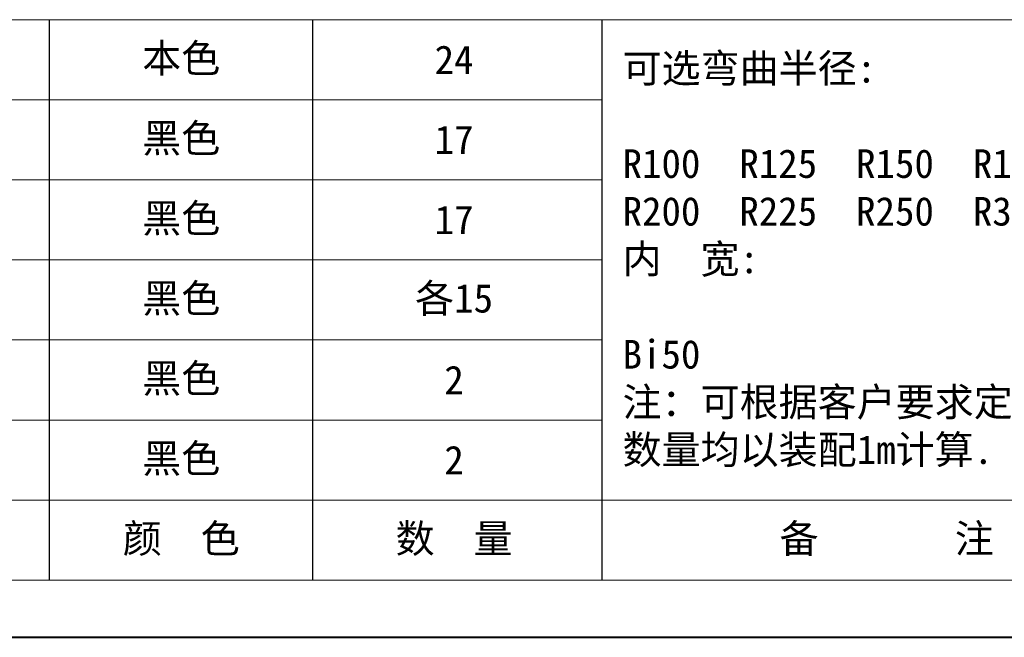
# Model space of a CAD drawing. Header units: millimetres. Extents: x 4016 to 5477, y 50 to 1083.
# Tile 6 of 42: x 4503 to 4803, y 50 to 238. Entities that reach past the tile are written whole.
import ezdxf

# ---------------------------------------------------------------- set-up
doc = ezdxf.new("R2010")
doc.units = ezdxf.units.MM
doc.layers.add('标注线', color=7, linetype='Continuous', lineweight=15)
doc.styles.add('样式 6', font='仿宋_GB2312.ttf')

msp = doc.modelspace()

# ---------------------------------------------------------------- linework, layer by layer
at = {"color": 7, "lineweight": 15}
for p, q in [((4103.162, 237.981), (4680.485, 237.981)), ((4103.162, 213.634), (4680.485, 213.634)), ((4103.162, 189.287), (4680.485, 189.287)), ((4103.162, 164.94), (4680.485, 164.94)), ((4103.162, 140.592), (4680.485, 140.592)), ((4103.162, 116.245), (4680.485, 116.245)), ((4103.162, 91.898), (4833.576, 91.898))]:
    msp.add_line(p, q, dxfattribs=at)
at = {"color": 7}
for p, q in [((4512.499, 67.551), (4512.499, 237.981)), ((4592.518, 67.551), (4592.518, 237.981)), ((4680.485, 67.551), (4680.485, 237.981))]:
    msp.add_line(p, q, dxfattribs=at)
at = {"color": 7, "lineweight": 13}
for p, q in [((4680.485, 237.981), (5459.645, 237.981)), ((4103.162, 67.551), (4833.576, 67.551))]:
    msp.add_line(p, q, dxfattribs=at)
at = {"color": 7, "lineweight": 40}
msp.add_line((4016.208, 50.16), (5477.036, 50.16), dxfattribs=at)

# ---------------------------------------------------------------- texts
at = {"layer": '标注线', "color": 7, "lineweight": 18, "char_height": 6.26069, "style": '样式 6'}
for s, insert, width, attachment_point in [('{\\H1.389x;本色}', (4552.539, 225.807), 41.73793, 5), ('{\\H1.389x;24}', (4635.478, 225.807), 41.73793, 5), ('{\\H1.389x;可选弯曲半径:\\P\\PR100  R125  R150  R175 \\PR200  R225  R250  R300\\P内  宽:\\P\\PBi50\\P注：可根据客户要求定制,\\P数量均以装配1m计算.}', (4686.705, 164.709), 188.10983, 4), ('{\\H1.389x;黑色}', (4552.539, 201.46), 41.73793, 5), ('{\\H1.389x;17}', (4635.478, 201.46), 41.73793, 5), ('{\\H1.389x;黑色}', (4552.539, 177.113), 41.73793, 5), ('{\\H1.389x;17}', (4635.478, 177.113), 41.73793, 5), ('{\\H1.389x;黑色}', (4552.539, 152.766), 41.73793, 5), ('{\\H1.389x;各15}', (4635.478, 152.766), 41.73793, 5), ('{\\H1.389x;黑色}', (4552.539, 128.419), 41.73793, 5), ('{\\H1.389x;2}', (4635.478, 128.419), 41.73793, 5), ('{\\H1.389x;黑色}', (4552.539, 104.072), 41.73793, 5), ('{\\H1.389x;2}', (4635.478, 104.072), 41.73793, 5), ('{\\H1.389x;颜  色}', (4552.539, 79.725), 41.73793, 5), ('{\\H1.389x;数  量}', (4635.478, 79.725), 41.73793, 5), ('{\\H1.389x;备       注}', (4766.991, 79.725), 91.47438, 5), ('{\\H1.389x;备       注}', (4766.991, 79.725), 91.47438, 5)]:
    msp.add_mtext(s, dxfattribs=dict(at, insert=insert, width=width, attachment_point=attachment_point))

doc.saveas('drawing.dxf')
